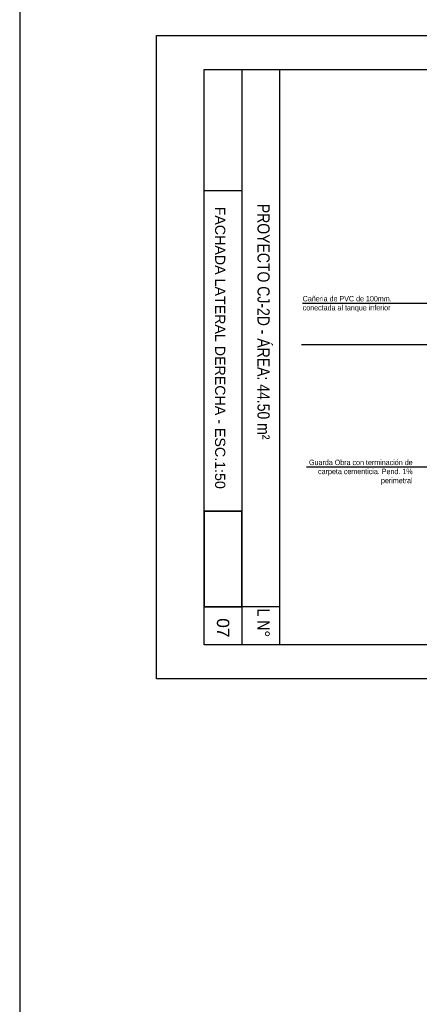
# Model space of a CAD drawing. Header units: millimetres. Extents: x 201 to 840, y 135 to 685.
# Tile 137 of 219: x 297.76 to 303.66, y 296.87 to 311.38. Entities that reach past the tile are written whole.
import ezdxf

# ---------------------------------------------------------------- set-up
doc = ezdxf.new("R2010")
doc.units = ezdxf.units.MM
for name, color, linetype in [('01', 1, 'Continuous'), ('LAMINA', 6, 'Continuous'), ('LLAMADAS', 1, 'Continuous'), ('TEXT', 4, 'Continuous'), ('TEXTO LAMINA', 2, 'Continuous')]:
    doc.layers.add(name, color=color, linetype=linetype)
doc.styles.add('ARIAL', font='arial.ttf', dxfattribs={"height": 0.06})
doc.styles.add('nuevo', font='arial.ttf')
doc.styles.get("Standard").update_dxf_attribs({"font": 'arial.ttf'})
doc.dimstyles.new('05', dxfattribs={"dimscale": 0, "dimtxt": 0.09, "dimasz": 0.05, "dimexe": 0, "dimexo": 0, "dimgap": 0, "dimtad": 0, "dimzin": 0, "dimdsep": 46, "dimtxsty": 'Standard', "dimblk": 'OPEN90', "dimcen": 0.25, "dimclrd": 1, "dimclre": 1, "dimclrt": 3, "dimadec": 0, "dimazin": 0, "dimtfac": 1, "dimtofl": 0, "dimtmove": 2, "dimatfit": 3, "dimldrblk": 'BOXFILLED', "dimfxl": 1, "dimtolj": 1, "dimtzin": 0, "dimarcsym": 0})
picture_1 = doc.add_image_def('image1.jpg', size_in_pixel=(635, 198))
picture_2 = doc.add_image_def('image2.png', size_in_pixel=(322, 127))
picture_3 = doc.add_image_def('image5.jpg', size_in_pixel=(635, 198))
picture_4 = doc.add_image_def('image6.png', size_in_pixel=(322, 127))

msp = doc.modelspace()

# ---------------------------------------------------------------- linework, layer by layer
at = {"layer": '01'}
msp.add_lwpolyline([(300.481, 304.137), (300.481, 302.725), (301.038, 302.725), (301.038, 304.137)], close=True, dxfattribs=at)
at = {"layer": 'LAMINA', "color": 7}
for p, q in [((299.781, 311.142), (315.028, 311.142)), ((299.781, 301.666), (299.781, 311.142)), ((315.028, 301.666), (299.781, 301.666))]:
    msp.add_line(p, q, dxfattribs=at)
at = {"layer": 'LAMINA'}
for p, q in [((300.481, 310.642), (314.528, 310.642)), ((301.595, 310.642), (301.595, 302.166)), ((314.528, 302.166), (300.481, 302.166))]:
    msp.add_line(p, q, dxfattribs=at)
at = {"layer": 'LAMINA', "color": 2}
for p, q in [((300.481, 302.166), (300.481, 310.642)), ((301.595, 302.725), (300.481, 302.725))]:
    msp.add_line(p, q, dxfattribs=at)
at = {"layer": 'LAMINA', "color": 1}
msp.add_lwpolyline([(301.038, 310.642), (301.038, 302.166)], dxfattribs=at)
at = {"layer": 'TEXT', "color": 1, "ltscale": 0.01}
msp.add_line((297.761, 375.896), (297.761, 273.548), dxfattribs=at)

# ---------------------------------------------------------------- texts
at = {"layer": 'LLAMADAS', "color": 2, "ltscale": 0.01, "char_height": 0.08, "style": 'nuevo'}
for s, insert, width, attachment_point in [('{\\fTechnic|b0|i0|c2|p2;Cañeria de PVC de 100mm.\\Pconectada al tanque inferior}', (301.935, 307.306), 4.32665, 1), ('{\\fTechnic|b0|i0|c2|p2;Guarda Obra con terminación de carpeta cementicia. Pend. 1% perimetral}', (303.556, 304.894), 1.40882, 3)]:
    msp.add_mtext(s, dxfattribs=dict(at, insert=insert, width=width, attachment_point=attachment_point))
at = {"layer": 'TEXTO LAMINA', "color": 2, "style": 'ARIAL'}
msp.add_text('FACHADA LATERAL DERECHA - ESC.1:50', height=0.15, rotation=270, dxfattribs=at).set_placement((300.643, 308.621))
at = {"layer": 'TEXTO LAMINA', "color": 4, "style": 'ARIAL'}
msp.add_text('07', height=0.1824, rotation=270, dxfattribs=at).set_placement((300.67, 302.558))
at = {"layer": 'TEXTO LAMINA', "char_height": 0.18, "attachment_point": 1, "rotation": 270, "style": 'ARIAL'}
for s, width, insert in [('{\\fTechnic|b0|i0|c2|p2;PROYECTO CJ-2D - ÁREA: 44.50 m²}', 4.33806, (301.448, 308.663)), ('{\\fTechnic|b0|i0|c2|p2;L N°}', 0.53992, (301.448, 302.7))]:
    msp.add_mtext_dynamic_manual_height_columns(s, width=width, gutter_width=12.5, heights=[0], dxfattribs=dict(at, insert=insert))

# ---------------------------------------------------------------- pictures from other files: only their frames are drawn
image = msp.add_image(picture_1, insert=(300.481, 310.642), size_in_units=(1.787, 0.557), rotation=-90)
image.dxf.flags = 7
image = msp.add_image(picture_2, insert=(300.481, 304.137), size_in_units=(1.412, 0.557), rotation=-90)
image.dxf.flags = 7
at = {"layer": '01'}
image = msp.add_image(picture_3, insert=(300.481, 310.642), size_in_units=(1.787, 0.557), rotation=-90, dxfattribs=at)
image.dxf.flags = 7
image = msp.add_image(picture_4, insert=(300.481, 304.137), size_in_units=(1.412, 0.557), rotation=-90, dxfattribs=at)
image.dxf.flags = 7

# ---------------------------------------------------------------- leaders
at = {"layer": 'LLAMADAS'}
for points in [[(304.75, 307.197), (301.934, 307.197)], [(304.395, 306.587), (301.917, 306.587)], [(305.696, 304.785), (301.99, 304.785)]]:
    msp.add_leader(points, dimstyle='05', override={"dimscale": 1, "dimasz": 0.09, "dimldrblk": 'OPEN90'}, dxfattribs=at)

doc.saveas('drawing.dxf')
